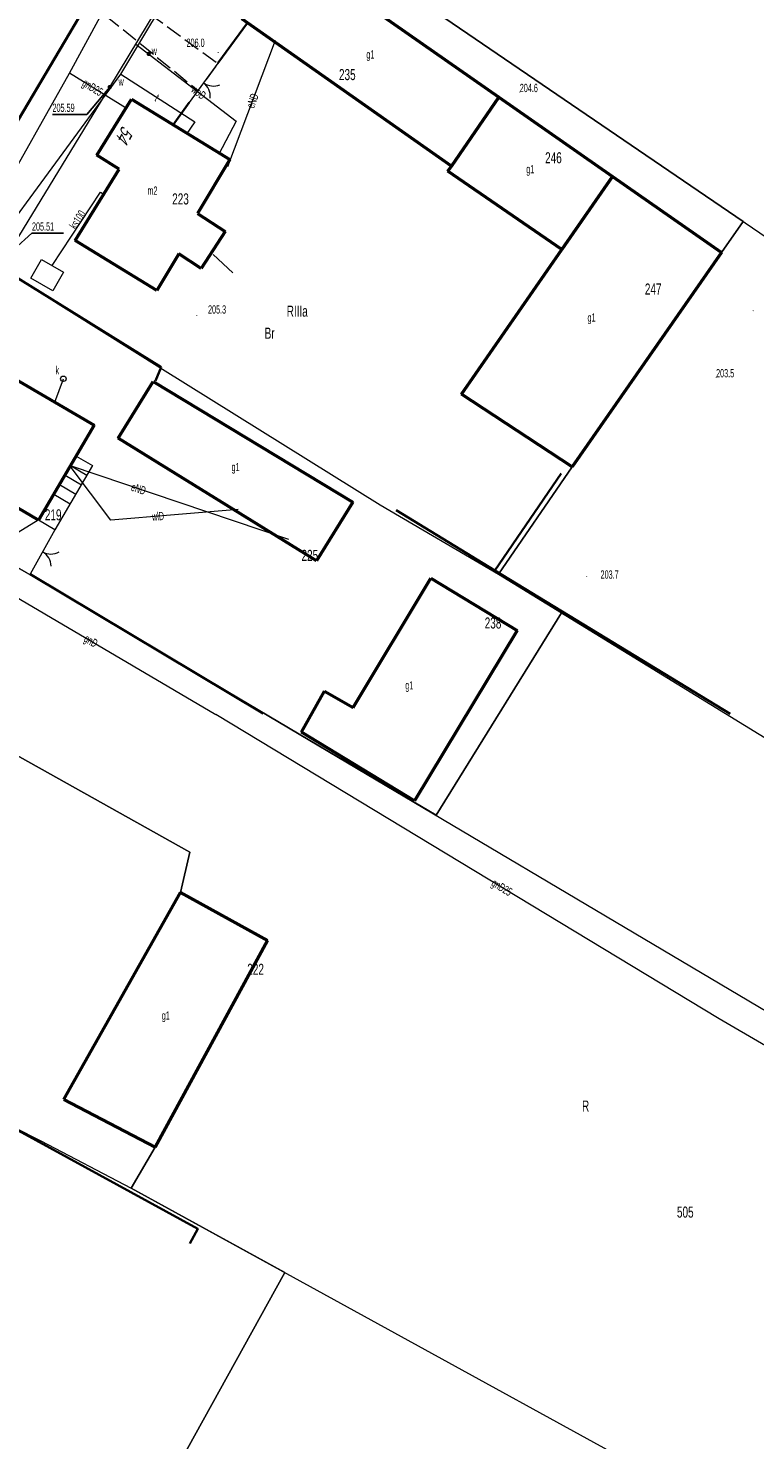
# Model space of a CAD drawing. Header units: metres. Extents: x 7575234 to 29552328, y 2827892 to 11288514.
# Tile 11 of 50: x 7578821 to 7578886, y 5633429 to 5633557. Entities that reach past the tile are written whole.
import ezdxf
from ezdxf.enums import TextEntityAlignment as Align

# ---------------------------------------------------------------- set-up
doc = ezdxf.new("R2010")
doc.units = ezdxf.units.M
for name, pattern in [('1.5_0.5', [2, 1.5, -0.5]), ('219-500', [0]), ('egkk-500', [0]), ('egug-500', [0]), ('ktok02-500', [0]), ('pe04-500', [0])]:
    doc.linetypes.add(name, pattern=pattern)
for name, color, linetype in [('209-oznaczenie konturu klasyfikacyjnego', 7, 'Continuous'), ('210-oznaczenie konturu użytku gruntowego', 7, 'Continuous'), ('211-numer działki ewidencyjnej', 7, 'Continuous'), ('217-kontur klasyfikacyjny', 7, 'Continuous'), ('218-kontur użytku gruntowego', 7, 'Continuous'), ('219-działka ewidencyjna', 7, 'Continuous'), ('312-budynek ewidencyjny', 7, 'Continuous'), ('312-oznaczenie budynku ewidencyjnego', 7, 'Continuous'), ('312-oznaczenie budynku ewidencyjnego-Atr117', 7, 'Continuous'), ('352-schody', 7, 'Continuous'), ('Adres nieruchomości (na budynku)', 7, 'Continuous'), ('brama (linia)', 7, 'Continuous'), ('brama (linia) - symbol', 7, 'Continuous'), ('jezdnia (powierzchnia)', 7, 'Continuous'), ('komora podziemna - przewód kanalizacyjny (powierzchnia)', 7, 'Continuous'), ('ogrodzenie trwałe (linia)', 7, 'Continuous'), ('pikieta naturalna', 7, 'Continuous'), ('pikieta naturalna-Atr2', 7, 'Continuous'), ('przewód elektroenergetyczny (linia)', 7, 'Continuous'), ('przewód elektroenergetyczny (linia)-Atr1', 7, 'Continuous'), ('przewód elektroenergetyczny niskiego napięcia (linia)', 7, 'Continuous'), ('przewód gazowy', 7, 'Continuous'), ('przewód gazowy (linia)', 7, 'Continuous'), ('przewód gazowy (linia)-Atr1', 7, 'Continuous'), ('przewód kanalizacyjny (linia)', 7, 'Continuous'), ('przewód kanalizacyjny (linia)-Atr1', 7, 'Continuous'), ('przewód telekomunikacyjny (linia) - podziemny', 7, 'Continuous'), ('przewód telekomunikacyjny (linia) - podziemny-Atr1', 7, 'Continuous'), ('przewód wodociągowy (linia)', 7, 'Continuous'), ('przewód wodociągowy (linia)-Atr1', 7, 'Continuous'), ('punkt o określonej wysokości (sieć wodociągowa)', 7, 'Continuous'), ('punkt o określonej wysokości (sieć wodociągowa)-Atr2', 7, 'Continuous'), ('punkt wysokościowy naturalny', 7, 'Continuous'), ('punkt wysokościowy naturalny-Atr2', 7, 'Continuous'), ('właz okrągły - siec kanalizacyjna (punkt)', 7, 'Continuous'), ('właz okrągły - siec kanalizacyjna (punkt)-Atr17', 7, 'Continuous'), ('zasuwa - siec wodociągowa (punkt)', 7, 'Continuous'), ('zasuwa - siec wodociągowa (punkt)-Atr17', 7, 'Continuous')]:
    doc.layers.add(name, color=color, linetype=linetype)
doc.styles.get("Standard").update_dxf_attribs({"font": 'ARIALN.TTF'})
doc.linetypes.add('902-500', pattern='A,3.75,0,[1,ksztalty.shx,S=0.5,R=0,X=0,Y=0],3.75', length=7.5)

# ---------------------------------------------------------------- blocks, each defined once
blk = doc.blocks.new('US22')
at = {"color": 0, "linetype": 'Continuous', "lineweight": 13}
blk.add_circle((0, 0), 0.25, dxfattribs=at)
blk = doc.blocks.new('US25')
at = {"linetype": 'Continuous', "lineweight": 0}
h = blk.add_hatch(color=0, dxfattribs=at)
edge = h.paths.add_edge_path()
edge.add_arc((0, 0), 0.2, 0, 360)
blk = doc.blocks.new('PW01')
at = {"linetype": 'Continuous', "lineweight": 13}
h = blk.add_hatch(color=0, dxfattribs=at)
edge = h.paths.add_edge_path()
edge.add_arc((0, 0), 0.045, 0, 360)
blk = doc.blocks.new('OK02')
at = {"color": 0, "linetype": 'Continuous', "lineweight": 0}
for centre, start, end in [((-1.5, 0), 0, 60), ((1.5, 0), 120, 180)]:
    blk.add_arc(centre, 1.5, start, end, dxfattribs=at)

msp = doc.modelspace()

# ---------------------------------------------------------------- linework, layer by layer
at = {"layer": '217-kontur klasyfikacyjny', "color": 92, "linetype": 'egkk-500', "lineweight": 18, "flags": 128}
for points in [[(7578834.68, 5633574.09), (7578813.42, 5633538.17)], [(7578834.68, 5633574.09), (7578885.38, 5633539.51)], [(7578885.38, 5633539.51), (7578883.41, 5633536.69)], [(7578883.41, 5633536.69), (7578869.87, 5633517.25)], [(7578821.96, 5633506.73), (7578800.56, 5633519.01)], [(7578869.87, 5633517.25), (7578863.17, 5633507.51)], [(7578863.17, 5633507.51), (7578868.89, 5633504)], [(7578845.1, 5633493.01), (7578821.96, 5633506.73)], [(7578868.89, 5633504), (7578857.52, 5633485.65)], [(7578811.86, 5633495.34), (7578835.19, 5633482.3)], [(7578857.52, 5633485.65), (7578845.1, 5633493.01)], [(7578835.19, 5633482.3), (7578834.32, 5633478.66)], [(7578834.32, 5633478.66), (7578842.23, 5633474.3)], [(7578842.23, 5633474.3), (7578832.04, 5633455.55)], [(7578832.04, 5633455.55), (7578829.87, 5633451.84)], [(7578829.87, 5633451.84), (7578843.79, 5633444.19)], [(7578843.79, 5633444.19), (7578824.56, 5633409.41)]]:
    msp.add_lwpolyline(points, dxfattribs=at)
at = {"layer": '218-kontur użytku gruntowego', "color": 3, "linetype": 'egug-500', "lineweight": 18, "flags": 128}
for points in [[(7578834.68, 5633574.09), (7578813.42, 5633538.17)], [(7578885.38, 5633539.51), (7578834.68, 5633574.09)], [(7578883.41, 5633536.69), (7578885.38, 5633539.51)], [(7578869.87, 5633517.25), (7578883.41, 5633536.69)], [(7578800.56, 5633519.01), (7578821.96, 5633506.73)], [(7578863.17, 5633507.51), (7578869.87, 5633517.25)], [(7578868.89, 5633504), (7578863.17, 5633507.51)], [(7578821.96, 5633506.73), (7578845.1, 5633493.01)], [(7578857.52, 5633485.65), (7578868.89, 5633504)], [(7578835.19, 5633482.3), (7578811.86, 5633495.34)], [(7578845.1, 5633493.01), (7578857.52, 5633485.65)], [(7578834.32, 5633478.66), (7578835.19, 5633482.3)], [(7578842.23, 5633474.3), (7578834.32, 5633478.66)], [(7578832.04, 5633455.55), (7578842.23, 5633474.3)], [(7578829.87, 5633451.84), (7578832.04, 5633455.55)], [(7578843.79, 5633444.19), (7578829.87, 5633451.84)], [(7578824.56, 5633409.41), (7578843.79, 5633444.19)]]:
    msp.add_lwpolyline(points, dxfattribs=at)
at = {"layer": '219-działka ewidencyjna', "color": 3, "linetype": '219-500', "lineweight": 18, "flags": 128}
for points in [[(7578813.42, 5633538.17), (7578834.68, 5633574.09)], [(7578834.68, 5633574.09), (7578906.55, 5633525.07)], [(7578813.42, 5633538.17), (7578832.7, 5633526.11)], [(7578832.7, 5633526.11), (7578852.44, 5633513.81)], [(7578800.56, 5633519.01), (7578821.96, 5633506.73)], [(7578852.44, 5633513.81), (7578863.17, 5633507.51)], [(7578863.17, 5633507.51), (7578938.91, 5633461.05)], [(7578821.96, 5633506.73), (7578845.1, 5633493.01)], [(7578845.1, 5633493.01), (7578926.69, 5633444.64)], [(7578794.98, 5633469.62), (7578821.65, 5633456.13)], [(7578821.65, 5633456.13), (7578829.87, 5633451.84)], [(7578829.87, 5633451.84), (7578899.97, 5633413.32)]]:
    msp.add_lwpolyline(points, dxfattribs=at)
at = {"layer": '312-budynek ewidencyjny', "color": 7, "linetype": 'Continuous', "lineweight": 50, "flags": 128}
for points in [[(7578844.23, 5633564.04), (7578863.22, 5633550.79)], [(7578858.91, 5633544.52), (7578839.9, 5633557.88)], [(7578863.22, 5633550.79), (7578858.91, 5633544.52)], [(7578858.91, 5633544.52), (7578863.22, 5633550.79)], [(7578863.22, 5633550.79), (7578873.52, 5633543.59)], [(7578826.73, 5633545.52), (7578829.88, 5633550.61)], [(7578829.88, 5633550.61), (7578838.8, 5633545.13)], [(7578828.77, 5633544.26), (7578826.73, 5633545.52)], [(7578838.8, 5633545.13), (7578835.87, 5633540.22)], [(7578858.6, 5633544.07), (7578858.91, 5633544.52)], [(7578824.77, 5633537.77), (7578828.77, 5633544.26)], [(7578868.93, 5633536.97), (7578858.6, 5633544.07)], [(7578873.52, 5633543.59), (7578868.93, 5633536.97)], [(7578868.93, 5633536.97), (7578873.52, 5633543.59)], [(7578873.52, 5633543.59), (7578883.41, 5633536.69)], [(7578835.87, 5633540.22), (7578838.39, 5633538.59)], [(7578838.39, 5633538.59), (7578836.22, 5633535.25)], [(7578832.18, 5633533.24), (7578824.77, 5633537.77)], [(7578859.83, 5633523.84), (7578868.93, 5633536.97)], [(7578883.41, 5633536.69), (7578869.87, 5633517.25)], [(7578834.18, 5633536.57), (7578832.18, 5633533.24)], [(7578836.22, 5633535.25), (7578834.18, 5633536.57)], [(7578818.5, 5633525.73), (7578826.51, 5633521.02)], [(7578828.68, 5633519.85), (7578831.85, 5633525)], [(7578831.85, 5633525), (7578849.97, 5633514.04)], [(7578869.87, 5633517.25), (7578859.83, 5633523.84)], [(7578826.51, 5633521.02), (7578821.45, 5633512.4)], [(7578846.68, 5633508.72), (7578828.68, 5633519.85)], [(7578821.45, 5633512.4), (7578813.22, 5633517.24)], [(7578849.97, 5633514.04), (7578846.68, 5633508.72)], [(7578850.01, 5633495.43), (7578857.03, 5633507.16)], [(7578857.03, 5633507.16), (7578864.88, 5633502.41)], [(7578864.88, 5633502.41), (7578855.55, 5633486.96)], [(7578845.3, 5633493.18), (7578847.39, 5633496.9)], [(7578847.39, 5633496.9), (7578850.01, 5633495.43)], [(7578855.55, 5633486.96), (7578845.3, 5633493.18)], [(7578823.76, 5633459.88), (7578834.32, 5633478.66)], [(7578834.32, 5633478.66), (7578842.23, 5633474.3)], [(7578842.23, 5633474.3), (7578832.04, 5633455.55)], [(7578832.04, 5633455.55), (7578823.76, 5633459.88)]]:
    msp.add_lwpolyline(points, dxfattribs=at)
at = {"layer": '352-schody', "color": 7, "linetype": 'Continuous', "lineweight": 18}
for p, q in [((7578821.45, 5633512.4), (7578824.87, 5633518.23)), ((7578824.87, 5633518.23), (7578826.35, 5633517.36)), ((7578826.35, 5633517.36), (7578822.93, 5633511.53)), ((7578823.86, 5633516.5), (7578825.34, 5633515.63)), ((7578824.36, 5633517.37), (7578825.84, 5633516.5)), ((7578823.35, 5633515.64), (7578824.83, 5633514.77)), ((7578822.85, 5633514.78), (7578824.33, 5633513.91)), ((7578822.93, 5633511.53), (7578821.45, 5633512.4))]:
    msp.add_line(p, q, dxfattribs=at)
at = {"layer": 'brama (linia)', "color": 7, "linetype": 'ktok02-500', "lineweight": 18, "flags": 128}
for points in [[(7578837.72, 5633553.85), (7578835.12, 5633550.3)], [(7578822.93, 5633511.53), (7578820.71, 5633507.53)]]:
    msp.add_lwpolyline(points, dxfattribs=at)
at = {"layer": 'jezdnia (powierzchnia)', "color": 7, "linetype": '1.5_0.5', "lineweight": 18, "flags": 128}
msp.add_lwpolyline([(7578823.67, 5633564.55), (7578825.14, 5633563.02), (7578837.72, 5633553.85), (7578835.91, 5633551.37), (7578824.21, 5633560.87), (7578822.02, 5633561.9)], close=True, dxfattribs=at)
at = {"layer": 'komora podziemna - przewód kanalizacyjny (powierzchnia)', "color": 34, "linetype": 'Continuous', "lineweight": 18, "flags": 128}
msp.add_lwpolyline([(7578823.72, 5633534.91), (7578822.75, 5633533.22), (7578820.76, 5633534.36), (7578821.73, 5633536.05)], close=True, dxfattribs=at)
at = {"layer": 'ogrodzenie trwałe (linia)', "color": 7, "linetype": '902-500', "lineweight": 35, "flags": 128}
for points in [[(7578837.72, 5633553.85), (7578840.4, 5633557.53)], [(7578835.12, 5633550.3), (7578833.68, 5633548.28)], [(7578813.42, 5633538.17), (7578832.59, 5633526.29)], [(7578832.07, 5633525.04), (7578832.59, 5633526.29)], [(7578868.87, 5633516.65), (7578862.86, 5633507.85)], [(7578862.86, 5633507.85), (7578853.91, 5633513.31)], [(7578841.83, 5633494.87), (7578820.71, 5633507.53)], [(7578884.21, 5633494.86), (7578862.86, 5633507.85)], [(7578802.1, 5633466.62), (7578807.76, 5633463.53), (7578835.9, 5633448.15), (7578835.18, 5633446.8)]]:
    msp.add_lwpolyline(points, dxfattribs=at)
at = {"layer": 'przewód elektroenergetyczny (linia)', "color": 1, "linetype": 'Continuous', "lineweight": 18, "flags": 128}
for points in [[(7578842.92, 5633555.92), (7578838.59, 5633544.46)], [(7578844.17, 5633510.65), (7578824.36, 5633517.35)]]:
    msp.add_lwpolyline(points, dxfattribs=at)
at = {"layer": 'przewód elektroenergetyczny niskiego napięcia (linia)', "color": 1, "linetype": 'pe04-500', "lineweight": 18, "flags": 128}
msp.add_lwpolyline([(7578836.48, 5633577.36), (7578809.2, 5633531.33)], dxfattribs=at)
at = {"layer": 'przewód gazowy', "color": 52, "linetype": 'Continuous', "lineweight": 18, "flags": 128}
msp.add_lwpolyline([(7578787.38, 5633494.88), (7578788.52, 5633497.71), (7578800, 5633512.55), (7578802.01, 5633515.16), (7578811.1, 5633529.61), (7578824.27, 5633552.95), (7578828.52, 5633560.81), (7578830.36, 5633562.73), (7578836.7, 5633573.19), (7578837.17, 5633573.85), (7578837.41, 5633574.16), (7578850.81, 5633589.9), (7578865.03, 5633620.46), (7578888.02, 5633656.81), (7578895.34, 5633669.34), (7578902.21, 5633681.93), (7578907.83, 5633691.43), (7578916.17, 5633703.58), (7578923.96, 5633714.6), (7578935.28, 5633729.23), (7578951.7, 5633746.77), (7578957.02, 5633750)], dxfattribs=at)
at = {"layer": 'przewód gazowy (linia)', "color": 40, "linetype": 'Continuous', "lineweight": 18, "flags": 128}
for points in [[(7578829.5, 5633549.73), (7578824.27, 5633552.95)], [(7578802.01, 5633515.16), (7578814.14, 5633508.85), (7578818.29, 5633506.13), (7578837.53, 5633494.79)], [(7578944.09, 5633431.93), (7578927.85, 5633439.08), (7578909.15, 5633452.08), (7578883.21, 5633467.2), (7578837.53, 5633494.79)]]:
    msp.add_lwpolyline(points, dxfattribs=at)
at = {"layer": 'przewód kanalizacyjny (linia)', "color": 34, "linetype": 'Continuous', "lineweight": 18, "flags": 128}
for points in [[(7578822.68, 5633535.51), (7578827.09, 5633542.15), (7578827.44, 5633541.94)], [(7578822.92, 5633523.13), (7578823.71, 5633525.24)]]:
    msp.add_lwpolyline(points, dxfattribs=at)
at = {"layer": 'przewód telekomunikacyjny (linia) - podziemny', "color": 30, "linetype": 'Continuous', "lineweight": 18, "flags": 128}
for points in [[(7578818.21, 5633513.06), (7578806.48, 5633519.84), (7578817.11, 5633536.78), (7578828.91, 5633552.88), (7578862.59, 5633608.93), (7578867.25, 5633616.57), (7578870.27, 5633623.87), (7578874.28, 5633629.86), (7578880.97, 5633641.01), (7578887.24, 5633654.57), (7578898.68, 5633672.08), (7578910.07, 5633692.08), (7578921.75, 5633706.82), (7578935.39, 5633724.06), (7578946.41, 5633736.05), (7578958.82, 5633746.6), (7578964.06, 5633750)], [(7578828.91, 5633552.88), (7578835.63, 5633548.53), (7578834.86, 5633547.4)]]:
    msp.add_lwpolyline(points, dxfattribs=at)
at = {"layer": 'przewód wodociągowy (linia)', "color": 5, "linetype": 'Continuous', "lineweight": 18, "flags": 128}
for points in [[(7578819.25, 5633537), (7578819.33, 5633537.59), (7578827.92, 5633551.7), (7578863.15, 5633610), (7578869.97, 5633619.27), (7578870.54, 5633618.94)], [(7578830.28, 5633555.6), (7578839.37, 5633548.6), (7578837.8, 5633545.6)], [(7578839.07, 5633534.86), (7578837.3, 5633536.52)], [(7578821.42, 5633512.42), (7578818.05, 5633510.34), (7578805.9, 5633517.64)], [(7578839.56, 5633513.39), (7578828, 5633512.4), (7578824.34, 5633517.32)]]:
    msp.add_lwpolyline(points, dxfattribs=at)
at = {"layer": 'punkt o określonej wysokości (sieć wodociągowa)-Atr2', "color": 5, "flags": 128}
for points in [[(7578827.92, 5633551.7), (7578825.83, 5633549.21), (7578822.721, 5633549.21)], [(7578819.25, 5633537), (7578820.86, 5633538.44), (7578823.708, 5633538.44)]]:
    msp.add_lwpolyline(points, dxfattribs=at)

# ---------------------------------------------------------------- block references
at = {"layer": 'brama (linia) - symbol', "color": 7, "linetype": 'Continuous', "lineweight": 18}
for p, rotation in [((7578836.42, 5633552.075), 233.781), ((7578821.82, 5633509.53), 240.97)]:
    msp.add_blockref('OK02', p, dxfattribs=dict(at, rotation=rotation))
at = {"layer": 'pikieta naturalna', "color": 7, "linetype": 'Continuous', "lineweight": 13}
for p in [(7578865.11, 5633551.24), (7578882.92, 5633525.37), (7578882.92, 5633525.37)]:
    msp.add_blockref('PW01', p, dxfattribs=at)
at = {"layer": 'punkt o określonej wysokości (sieć wodociągowa)', "color": 5, "linetype": 'Continuous', "lineweight": 13, "rotation": 58.667}
msp.add_blockref('PW01', (7578827.92, 5633551.7), dxfattribs=at)
at = {"layer": 'punkt wysokościowy naturalny', "color": 7, "linetype": 'Continuous', "lineweight": 13}
for p in [(7578837.75, 5633554.83), (7578835.82, 5633530.97), (7578886.28, 5633531.41), (7578871.19, 5633507.31)]:
    msp.add_blockref('PW01', p, dxfattribs=at)
at = {"layer": 'właz okrągły - siec kanalizacyjna (punkt)', "color": 7, "linetype": 'Continuous', "lineweight": 18}
msp.add_blockref('US22', (7578823.71, 5633525.24), dxfattribs=at)
at = {"layer": 'zasuwa - siec wodociągowa (punkt)', "color": 7, "linetype": 'Continuous', "lineweight": 13}
for p, rotation in [((7578831.45, 5633554.7), 58.019), ((7578827.92, 5633551.7), 58.667)]:
    msp.add_blockref('US25', p, dxfattribs=dict(at, rotation=rotation))

# ---------------------------------------------------------------- texts
at = {"layer": '209-oznaczenie konturu klasyfikacyjnego', "color": 92, "linetype": 'Continuous', "lineweight": 18, "width": 0.79}
msp.add_text('RIIIa', height=1, dxfattribs=at).set_placement((7578843.97, 5633530.87))
at = {"layer": '210-oznaczenie konturu użytku gruntowego', "color": 3, "linetype": 'Continuous', "lineweight": 18, "width": 0.79}
for s, p in [('Br', (7578841.97, 5633528.87)), ('R', (7578870.76, 5633458.78))]:
    msp.add_text(s, height=1, dxfattribs=at).set_placement(p)
at = {"layer": '211-numer działki ewidencyjnej', "color": 3, "linetype": 'Continuous', "lineweight": 18, "width": 0.79}
msp.add_text('505', height=1, dxfattribs=at).set_placement((7578879.37, 5633450.16), align=Align.TOP_LEFT)
at = {"layer": '312-oznaczenie budynku ewidencyjnego', "color": 7, "linetype": 'Continuous', "lineweight": 18, "width": 0.79}
for s, p in [('235', (7578848.71, 5633553.33)), ('246', (7578867.41, 5633545.78)), ('223', (7578833.58, 5633542.05)), ('247', (7578876.46, 5633533.88)), ('219', (7578822.03, 5633513.4)), ('225', (7578845.31, 5633509.72)), ('238', (7578861.93, 5633503.59)), ('222', (7578840.39, 5633472.18))]:
    msp.add_text(s, height=1, dxfattribs=at).set_placement(p, align=Align.TOP_LEFT)
at = {"layer": '312-oznaczenie budynku ewidencyjnego-Atr117', "color": 7, "width": 0.667}
for s, p in [('g1', (7578851.56, 5633554.28)), ('g1', (7578866.06, 5633543.88)), ('m2', (7578831.79, 5633541.93)), ('g1', (7578871.62, 5633530.42)), ('g1', (7578839.33, 5633516.86)), ('g1', (7578855.09, 5633497.06)), ('g1', (7578833, 5633467.11))]:
    msp.add_text(s, height=0.75, dxfattribs=at).set_placement(p, align=Align.CENTER)
at = {"layer": 'Adres nieruchomości (na budynku)', "color": 7, "linetype": 'Continuous', "lineweight": 25, "oblique": 15, "width": 0.79}
msp.add_text('54', height=1.25, rotation=240.849, dxfattribs=at).set_placement((7578828.78, 5633547.7), align=Align.CENTER)
at = {"layer": 'pikieta naturalna-Atr2', "color": 7, "width": 0.667}
for s, p in [('204.6', (7578865.11, 5633551.24)), ('203.5', (7578882.92, 5633525.37)), ('203.5', (7578882.92, 5633525.37))]:
    msp.add_text(s, height=0.75, dxfattribs=at).set_placement(p)
at = {"layer": 'przewód elektroenergetyczny (linia)-Atr1', "color": 1, "width": 0.667}
for rotation, p in [(69.31, (7578840.63, 5633549.84)), (341.315, (7578829.91, 5633515.47))]:
    msp.add_text('eND', height=0.75, rotation=rotation, dxfattribs=at).set_placement(p, align=Align.MIDDLE_LEFT)
at = {"layer": 'przewód gazowy (linia)-Atr1', "color": 40, "width": 0.667}
for s, rotation, p in [('gnD25', 328.38, (7578825.54, 5633552.17)), ('gnD', 329.485, (7578825.69, 5633501.77)), ('gnD25', 328.869, (7578862.66, 5633479.61))]:
    msp.add_text(s, height=0.75, rotation=rotation, dxfattribs=at).set_placement(p, align=Align.MIDDLE_LEFT)
at = {"layer": 'przewód kanalizacyjny (linia)-Atr1', "color": 34, "width": 0.667}
msp.add_text('ks100', height=0.75, rotation=56.409, dxfattribs=at).set_placement((7578824.82, 5633538.73))
at = {"layer": 'przewód telekomunikacyjny (linia) - podziemny-Atr1', "color": 30, "width": 0.667}
msp.add_text('t', height=0.75, rotation=327.084, dxfattribs=at).set_placement((7578832.13, 5633550.79), align=Align.MIDDLE_LEFT)
at = {"layer": 'przewód wodociągowy (linia)-Atr1', "color": 5, "width": 0.667}
for s, rotation, p in [('woD', 322.401, (7578835.47, 5633551.61)), ('wlD', 4.895, (7578831.75, 5633512.72))]:
    msp.add_text(s, height=0.75, rotation=rotation, dxfattribs=at).set_placement(p, align=Align.MIDDLE_LEFT)
at = {"layer": 'punkt o określonej wysokości (sieć wodociągowa)-Atr2', "color": 5, "width": 0.667}
for s, p in [('205.59', (7578822.721, 5633549.218)), ('205.51', (7578820.86, 5633538.448))]:
    msp.add_text(s, height=0.75, dxfattribs=at).set_placement(p, align=Align.BOTTOM_LEFT)
at = {"layer": 'punkt wysokościowy naturalny-Atr2', "color": 7, "width": 0.667}
for s, p in [('206.0', (7578834.88, 5633555.34)), ('205.3', (7578836.83, 5633531.15)), ('203.7', (7578872.44, 5633507.11))]:
    msp.add_text(s, height=0.75, dxfattribs=at).set_placement(p)
at = {"layer": 'właz okrągły - siec kanalizacyjna (punkt)-Atr17', "color": 7, "width": 0.667}
msp.add_text('k', height=0.75, dxfattribs=at).set_placement((7578823, 5633525.64))
at = {"layer": 'zasuwa - siec wodociągowa (punkt)-Atr17', "color": 7, "width": 0.667}
for p in [(7578831.72, 5633554.61), (7578828.71, 5633551.81)]:
    msp.add_text('w', height=0.75, dxfattribs=at).set_placement(p)

doc.saveas('drawing.dxf')
